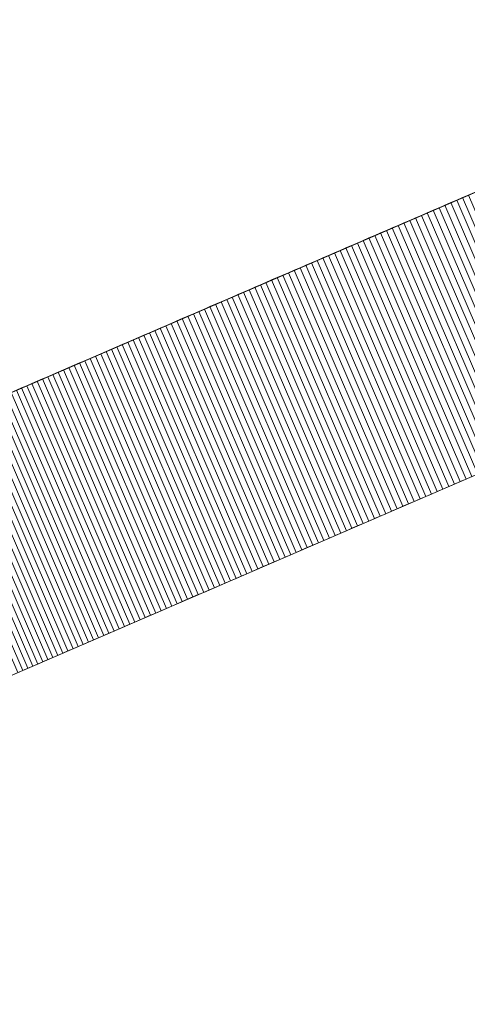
# Model space of a CAD drawing. Header units: centimetres. Extents: x -72 to 74, y -14 to 13.
# Tile 8 of 61: x -61 to -55, y -14 to 0. Entities that reach past the tile are written whole.
import ezdxf

# ---------------------------------------------------------------- set-up
doc = ezdxf.new("R2010")
doc.units = ezdxf.units.CM
doc.header["$LTSCALE"] = 2.54
doc.layers.add('Lucido design-1', color=7, linetype='Continuous')

# ---------------------------------------------------------------- blocks, each defined once
blk = doc.blocks.new('Gruppo-1')
at = {"color": 230, "linetype": 'Continuous', "lineweight": 9}
for points, invisible_edges in [([(-19.181, 12.613, 81.08), (-19.128, 12.636, -57.895), (-72.382, -10.344, -57.895), (-19.181, 12.613, 81.08)], 13), ([(-72.382, -10.344, 81.08), (-52.91, -1.941, 109.007), (-19.181, 12.613, 81.08), (-72.382, -10.344, 81.08)], 15), ([(-72.382, -10.344, -57.895), (-72.382, -10.344, 81.08), (-19.181, 12.613, 81.08), (-72.382, -10.344, -57.895)], 14), ([(-17.814, 9.445, 81.08), (-17.761, 9.468, -57.895), (-71.015, -13.511, -57.895), (-17.814, 9.445, 81.08)], 13), ([(-71.015, -13.511, 81.08), (-51.543, -5.109, 109.007), (-17.814, 9.445, 81.08), (-71.015, -13.511, 81.08)], 15), ([(-71.015, -13.511, -57.895), (-71.015, -13.511, 81.08), (-17.814, 9.445, 81.08), (-71.015, -13.511, -57.895)], 14), ([(-72.382, -10.344, 81.08), (-68.129, -8.509, 96.809), (-52.91, -1.941, 109.007), (-72.382, -10.344, 81.08)], 15), ([(-68.129, -8.509, 96.809), (-61.033, -5.447, 104.831), (-52.91, -1.941, 109.007), (-68.129, -8.509, 96.809)], 15), ([(-61.033, -5.447, 104.831), (-56.983, -3.699, 107.372), (-52.91, -1.941, 109.007), (-61.033, -5.447, 104.831)], 15), ([(-56.983, -3.699, 107.372), (-54.663, -2.698, 108.404), (-52.91, -1.941, 109.007), (-56.983, -3.699, 107.372)], 15), ([(-56.983, -3.699, 107.372), (-55.912, -3.237, 107.883), (-54.663, -2.698, 108.404), (-56.983, -3.699, 107.372)], 15), ([(-55.912, -3.237, 107.883), (-55.212, -2.935, 108.185), (-54.663, -2.698, 108.404), (-55.912, -3.237, 107.883)], 15), ([(-55.212, -2.935, 108.185), (-54.899, -2.8, 108.312), (-54.663, -2.698, 108.404), (-55.212, -2.935, 108.185)], 15), ([(-54.899, -2.8, 108.312), (-54.82, -2.766, 108.343), (-54.663, -2.698, 108.404), (-54.899, -2.8, 108.312)], 14), ([(-55.212, -2.935, 108.185), (-55.056, -2.867, 108.249), (-54.899, -2.8, 108.312), (-55.212, -2.935, 108.185)], 15), ([(-55.212, -2.935, 108.185), (-55.134, -2.901, 108.217), (-55.056, -2.867, 108.249), (-55.212, -2.935, 108.185)], 12), ([(-55.056, -2.867, 108.249), (-54.977, -2.833, 108.28), (-54.899, -2.8, 108.312), (-55.056, -2.867, 108.249)], 12), ([(-55.912, -3.237, 107.883), (-55.524, -3.069, 108.053), (-55.212, -2.935, 108.185), (-55.912, -3.237, 107.883)], 15), ([(-55.524, -3.069, 108.053), (-55.368, -3.002, 108.12), (-55.212, -2.935, 108.185), (-55.524, -3.069, 108.053)], 15), ([(-55.524, -3.069, 108.053), (-55.446, -3.036, 108.087), (-55.368, -3.002, 108.12), (-55.524, -3.069, 108.053)], 12), ([(-55.368, -3.002, 108.12), (-55.29, -2.969, 108.152), (-55.212, -2.935, 108.185), (-55.368, -3.002, 108.12)], 12), ([(-55.912, -3.237, 107.883), (-55.757, -3.17, 107.952), (-55.524, -3.069, 108.053), (-55.912, -3.237, 107.883)], 15), ([(-55.757, -3.17, 107.952), (-55.679, -3.136, 107.986), (-55.524, -3.069, 108.053), (-55.757, -3.17, 107.952)], 14), ([(-55.679, -3.136, 107.986), (-55.602, -3.103, 108.02), (-55.524, -3.069, 108.053), (-55.679, -3.136, 107.986)], 12), ([(-56.983, -3.699, 107.372), (-56.373, -3.436, 107.671), (-55.912, -3.237, 107.883), (-56.983, -3.699, 107.372)], 15), ([(-56.373, -3.436, 107.671), (-56.143, -3.336, 107.778), (-55.912, -3.237, 107.883), (-56.373, -3.436, 107.671)], 15), ([(-56.143, -3.336, 107.778), (-55.989, -3.27, 107.849), (-55.912, -3.237, 107.883), (-56.143, -3.336, 107.778)], 13), ([(-55.912, -3.237, 107.883), (-55.834, -3.203, 107.918), (-55.757, -3.17, 107.952), (-55.912, -3.237, 107.883)], 12), ([(-56.373, -3.436, 107.671), (-56.22, -3.37, 107.743), (-56.143, -3.336, 107.778), (-56.373, -3.436, 107.671)], 13), ([(-56.373, -3.436, 107.671), (-56.297, -3.403, 107.707), (-56.22, -3.37, 107.743), (-56.373, -3.436, 107.671)], 12), ([(-56.143, -3.336, 107.778), (-56.066, -3.303, 107.814), (-55.989, -3.27, 107.849), (-56.143, -3.336, 107.778)], 12), ([(-56.983, -3.699, 107.372), (-56.679, -3.568, 107.524), (-56.373, -3.436, 107.671), (-56.983, -3.699, 107.372)], 15), ([(-56.679, -3.568, 107.524), (-56.527, -3.502, 107.598), (-56.373, -3.436, 107.671), (-56.679, -3.568, 107.524)], 15), ([(-56.679, -3.568, 107.524), (-56.603, -3.535, 107.561), (-56.527, -3.502, 107.598), (-56.679, -3.568, 107.524)], 12), ([(-56.527, -3.502, 107.598), (-56.45, -3.469, 107.634), (-56.373, -3.436, 107.671), (-56.527, -3.502, 107.598)], 12), ([(-56.983, -3.699, 107.372), (-56.831, -3.634, 107.448), (-56.679, -3.568, 107.524), (-56.983, -3.699, 107.372)], 15), ([(-56.983, -3.699, 107.372), (-56.907, -3.666, 107.411), (-56.831, -3.634, 107.448), (-56.983, -3.699, 107.372)], 12), ([(-56.831, -3.634, 107.448), (-56.755, -3.601, 107.486), (-56.679, -3.568, 107.524), (-56.831, -3.634, 107.448)], 12), ([(-61.033, -5.447, 104.831), (-59.276, -4.689, 106.061), (-56.983, -3.699, 107.372), (-61.033, -5.447, 104.831)], 15), ([(-59.276, -4.689, 106.061), (-58.476, -4.343, 106.554), (-56.983, -3.699, 107.372), (-59.276, -4.689, 106.061)], 15), ([(-58.476, -4.343, 106.554), (-57.586, -3.959, 107.057), (-56.983, -3.699, 107.372), (-58.476, -4.343, 106.554)], 15), ([(-57.586, -3.959, 107.057), (-57.361, -3.862, 107.177), (-56.983, -3.699, 107.372), (-57.586, -3.959, 107.057)], 15), ([(-57.361, -3.862, 107.177), (-57.21, -3.797, 107.256), (-56.983, -3.699, 107.372), (-57.361, -3.862, 107.177)], 15), ([(-57.21, -3.797, 107.256), (-57.135, -3.764, 107.295), (-56.983, -3.699, 107.372), (-57.21, -3.797, 107.256)], 14), ([(-57.135, -3.764, 107.295), (-57.059, -3.732, 107.334), (-56.983, -3.699, 107.372), (-57.135, -3.764, 107.295)], 12), ([(-57.586, -3.959, 107.057), (-57.511, -3.927, 107.098), (-57.361, -3.862, 107.177), (-57.586, -3.959, 107.057)], 14), ([(-57.511, -3.927, 107.098), (-57.436, -3.894, 107.138), (-57.361, -3.862, 107.177), (-57.511, -3.927, 107.098)], 12), ([(-57.361, -3.862, 107.177), (-57.286, -3.83, 107.217), (-57.21, -3.797, 107.256), (-57.361, -3.862, 107.177)], 12), ([(-58.476, -4.343, 106.554), (-57.959, -4.12, 106.852), (-57.586, -3.959, 107.057), (-58.476, -4.343, 106.554)], 15), ([(-57.959, -4.12, 106.852), (-57.736, -4.024, 106.976), (-57.586, -3.959, 107.057), (-57.959, -4.12, 106.852)], 15), ([(-57.959, -4.12, 106.852), (-57.81, -4.056, 106.935), (-57.736, -4.024, 106.976), (-57.959, -4.12, 106.852)], 13), ([(-57.736, -4.024, 106.976), (-57.661, -3.991, 107.017), (-57.586, -3.959, 107.057), (-57.736, -4.024, 106.976)], 12), ([(-58.476, -4.343, 106.554), (-58.181, -4.216, 106.726), (-57.959, -4.12, 106.852), (-58.476, -4.343, 106.554)], 15), ([(-58.181, -4.216, 106.726), (-58.107, -4.184, 106.768), (-57.959, -4.12, 106.852), (-58.181, -4.216, 106.726)], 14), ([(-58.107, -4.184, 106.768), (-58.033, -4.152, 106.81), (-57.959, -4.12, 106.852), (-58.107, -4.184, 106.768)], 12), ([(-57.959, -4.12, 106.852), (-57.885, -4.088, 106.894), (-57.81, -4.056, 106.935), (-57.959, -4.12, 106.852)], 12), ([(-58.476, -4.343, 106.554), (-58.329, -4.28, 106.641), (-58.181, -4.216, 106.726), (-58.476, -4.343, 106.554)], 15), ([(-58.476, -4.343, 106.554), (-58.403, -4.312, 106.598), (-58.329, -4.28, 106.641), (-58.476, -4.343, 106.554)], 12), ([(-58.329, -4.28, 106.641), (-58.255, -4.248, 106.684), (-58.181, -4.216, 106.726), (-58.329, -4.28, 106.641)], 12), ([(-59.276, -4.689, 106.061), (-58.769, -4.47, 106.379), (-58.476, -4.343, 106.554), (-59.276, -4.689, 106.061)], 15), ([(-58.769, -4.47, 106.379), (-58.623, -4.407, 106.467), (-58.476, -4.343, 106.554), (-58.769, -4.47, 106.379)], 15), ([(-58.769, -4.47, 106.379), (-58.696, -4.438, 106.423), (-58.623, -4.407, 106.467), (-58.769, -4.47, 106.379)], 12), ([(-58.623, -4.407, 106.467), (-58.55, -4.375, 106.511), (-58.476, -4.343, 106.554), (-58.623, -4.407, 106.467)], 12), ([(-59.276, -4.689, 106.061), (-58.987, -4.564, 106.244), (-58.769, -4.47, 106.379), (-59.276, -4.689, 106.061)], 15), ([(-59.276, -4.689, 106.061), (-59.132, -4.626, 106.153), (-58.987, -4.564, 106.244), (-59.276, -4.689, 106.061)], 15), ([(-59.132, -4.626, 106.153), (-59.06, -4.595, 106.199), (-58.987, -4.564, 106.244), (-59.132, -4.626, 106.153)], 12), ([(-58.987, -4.564, 106.244), (-58.842, -4.501, 106.334), (-58.769, -4.47, 106.379), (-58.987, -4.564, 106.244)], 13), ([(-58.987, -4.564, 106.244), (-58.915, -4.532, 106.289), (-58.842, -4.501, 106.334), (-58.987, -4.564, 106.244)], 12), ([(-61.033, -5.447, 104.831), (-60.341, -5.148, 105.341), (-59.276, -4.689, 106.061), (-61.033, -5.447, 104.831)], 15), ([(-60.341, -5.148, 105.341), (-59.848, -4.935, 105.684), (-59.276, -4.689, 106.061), (-60.341, -5.148, 105.341)], 15), ([(-59.848, -4.935, 105.684), (-59.563, -4.812, 105.875), (-59.276, -4.689, 106.061), (-59.848, -4.935, 105.684)], 15), ([(-59.563, -4.812, 105.875), (-59.42, -4.751, 105.969), (-59.276, -4.689, 106.061), (-59.563, -4.812, 105.875)], 15), ([(-59.42, -4.751, 105.969), (-59.348, -4.72, 106.015), (-59.276, -4.689, 106.061), (-59.42, -4.751, 105.969)], 12), ([(-59.276, -4.689, 106.061), (-59.204, -4.657, 106.108), (-59.132, -4.626, 106.153), (-59.276, -4.689, 106.061)], 12), ([(-59.848, -4.935, 105.684), (-59.777, -4.905, 105.732), (-59.563, -4.812, 105.875), (-59.848, -4.935, 105.684)], 14), ([(-59.777, -4.905, 105.732), (-59.635, -4.843, 105.828), (-59.563, -4.812, 105.875), (-59.777, -4.905, 105.732)], 13), ([(-59.563, -4.812, 105.875), (-59.492, -4.781, 105.922), (-59.42, -4.751, 105.969), (-59.563, -4.812, 105.875)], 12), ([(-60.341, -5.148, 105.341), (-60.06, -5.027, 105.539), (-59.848, -4.935, 105.684), (-60.341, -5.148, 105.341)], 15), ([(-60.06, -5.027, 105.539), (-59.99, -4.996, 105.587), (-59.848, -4.935, 105.684), (-60.06, -5.027, 105.539)], 14), ([(-59.99, -4.996, 105.587), (-59.919, -4.966, 105.636), (-59.848, -4.935, 105.684), (-59.99, -4.996, 105.587)], 12), ([(-59.777, -4.905, 105.732), (-59.706, -4.874, 105.78), (-59.635, -4.843, 105.828), (-59.777, -4.905, 105.732)], 12), ([(-60.341, -5.148, 105.341), (-60.201, -5.088, 105.441), (-60.06, -5.027, 105.539), (-60.341, -5.148, 105.341)], 15), ([(-60.341, -5.148, 105.341), (-60.271, -5.118, 105.391), (-60.201, -5.088, 105.441), (-60.341, -5.148, 105.341)], 12), ([(-60.201, -5.088, 105.441), (-60.131, -5.057, 105.49), (-60.06, -5.027, 105.539), (-60.201, -5.088, 105.441)], 12), ([(-71.015, -13.511, 81.08), (-66.762, -11.676, 96.809), (-51.543, -5.109, 109.007), (-71.015, -13.511, 81.08)], 15), ([(-66.762, -11.676, 96.809), (-59.666, -8.614, 104.831), (-51.543, -5.109, 109.007), (-66.762, -11.676, 96.809)], 15), ([(-61.033, -5.447, 104.831), (-60.758, -5.328, 105.038), (-60.341, -5.148, 105.341), (-61.033, -5.447, 104.831)], 15), ([(-60.758, -5.328, 105.038), (-60.481, -5.208, 105.241), (-60.341, -5.148, 105.341), (-60.758, -5.328, 105.038)], 15), ([(-60.758, -5.328, 105.038), (-60.62, -5.268, 105.14), (-60.481, -5.208, 105.241), (-60.758, -5.328, 105.038)], 15), ([(-60.62, -5.268, 105.14), (-60.55, -5.238, 105.191), (-60.481, -5.208, 105.241), (-60.62, -5.268, 105.14)], 12), ([(-60.481, -5.208, 105.241), (-60.411, -5.178, 105.291), (-60.341, -5.148, 105.341), (-60.481, -5.208, 105.241)], 12), ([(-59.666, -8.614, 104.831), (-55.616, -6.867, 107.372), (-51.543, -5.109, 109.007), (-59.666, -8.614, 104.831)], 15), ([(-55.616, -6.867, 107.372), (-53.296, -5.866, 108.404), (-51.543, -5.109, 109.007), (-55.616, -6.867, 107.372)], 15), ([(-61.033, -5.447, 104.831), (-60.896, -5.387, 104.935), (-60.758, -5.328, 105.038), (-61.033, -5.447, 104.831)], 15), ([(-60.896, -5.387, 104.935), (-60.827, -5.358, 104.987), (-60.758, -5.328, 105.038), (-60.896, -5.387, 104.935)], 12), ([(-60.758, -5.328, 105.038), (-60.689, -5.298, 105.089), (-60.62, -5.268, 105.14), (-60.758, -5.328, 105.038)], 12), ([(-55.616, -6.867, 107.372), (-54.545, -6.404, 107.883), (-53.296, -5.866, 108.404), (-55.616, -6.867, 107.372)], 15), ([(-55.616, -6.867, 107.372), (-55.007, -6.604, 107.671), (-54.545, -6.404, 107.883), (-55.616, -6.867, 107.372)], 15), ([(-55.007, -6.604, 107.671), (-54.776, -6.504, 107.778), (-54.545, -6.404, 107.883), (-55.007, -6.604, 107.671)], 15), ([(-55.007, -6.604, 107.671), (-54.853, -6.537, 107.743), (-54.776, -6.504, 107.778), (-55.007, -6.604, 107.671)], 13), ([(-55.616, -6.867, 107.372), (-55.312, -6.736, 107.524), (-55.007, -6.604, 107.671), (-55.616, -6.867, 107.372)], 15), ([(-55.312, -6.736, 107.524), (-55.16, -6.67, 107.598), (-55.007, -6.604, 107.671), (-55.312, -6.736, 107.524)], 15), ([(-55.16, -6.67, 107.598), (-55.083, -6.637, 107.634), (-55.007, -6.604, 107.671), (-55.16, -6.67, 107.598)], 12), ([(-55.007, -6.604, 107.671), (-54.93, -6.57, 107.707), (-54.853, -6.537, 107.743), (-55.007, -6.604, 107.671)], 12), ([(-55.616, -6.867, 107.372), (-55.465, -6.801, 107.448), (-55.312, -6.736, 107.524), (-55.616, -6.867, 107.372)], 15), ([(-55.465, -6.801, 107.448), (-55.389, -6.768, 107.486), (-55.312, -6.736, 107.524), (-55.465, -6.801, 107.448)], 12), ([(-55.312, -6.736, 107.524), (-55.236, -6.703, 107.561), (-55.16, -6.67, 107.598), (-55.312, -6.736, 107.524)], 12), ([(-59.666, -8.614, 104.831), (-57.909, -7.856, 106.061), (-55.616, -6.867, 107.372), (-59.666, -8.614, 104.831)], 15), ([(-57.909, -7.856, 106.061), (-57.109, -7.511, 106.554), (-55.616, -6.867, 107.372), (-57.909, -7.856, 106.061)], 15), ([(-57.109, -7.511, 106.554), (-56.219, -7.127, 107.057), (-55.616, -6.867, 107.372), (-57.109, -7.511, 106.554)], 15), ([(-56.219, -7.127, 107.057), (-55.994, -7.03, 107.177), (-55.616, -6.867, 107.372), (-56.219, -7.127, 107.057)], 15), ([(-55.994, -7.03, 107.177), (-55.843, -6.965, 107.256), (-55.616, -6.867, 107.372), (-55.994, -7.03, 107.177)], 15), ([(-55.843, -6.965, 107.256), (-55.768, -6.932, 107.295), (-55.616, -6.867, 107.372), (-55.843, -6.965, 107.256)], 14), ([(-55.768, -6.932, 107.295), (-55.692, -6.899, 107.334), (-55.616, -6.867, 107.372), (-55.768, -6.932, 107.295)], 12), ([(-55.616, -6.867, 107.372), (-55.541, -6.834, 107.411), (-55.465, -6.801, 107.448), (-55.616, -6.867, 107.372)], 12), ([(-56.219, -7.127, 107.057), (-56.144, -7.095, 107.098), (-55.994, -7.03, 107.177), (-56.219, -7.127, 107.057)], 14), ([(-56.144, -7.095, 107.098), (-56.069, -7.062, 107.138), (-55.994, -7.03, 107.177), (-56.144, -7.095, 107.098)], 12), ([(-55.994, -7.03, 107.177), (-55.919, -6.997, 107.217), (-55.843, -6.965, 107.256), (-55.994, -7.03, 107.177)], 12), ([(-57.109, -7.511, 106.554), (-56.592, -7.288, 106.852), (-56.219, -7.127, 107.057), (-57.109, -7.511, 106.554)], 15), ([(-56.592, -7.288, 106.852), (-56.369, -7.191, 106.976), (-56.219, -7.127, 107.057), (-56.592, -7.288, 106.852)], 15), ([(-56.369, -7.191, 106.976), (-56.294, -7.159, 107.017), (-56.219, -7.127, 107.057), (-56.369, -7.191, 106.976)], 12), ([(-57.109, -7.511, 106.554), (-56.815, -7.384, 106.726), (-56.592, -7.288, 106.852), (-57.109, -7.511, 106.554)], 15), ([(-56.815, -7.384, 106.726), (-56.741, -7.352, 106.768), (-56.592, -7.288, 106.852), (-56.815, -7.384, 106.726)], 14), ([(-56.741, -7.352, 106.768), (-56.666, -7.32, 106.81), (-56.592, -7.288, 106.852), (-56.741, -7.352, 106.768)], 12), ([(-56.592, -7.288, 106.852), (-56.443, -7.224, 106.935), (-56.369, -7.191, 106.976), (-56.592, -7.288, 106.852)], 13), ([(-56.592, -7.288, 106.852), (-56.518, -7.256, 106.894), (-56.443, -7.224, 106.935), (-56.592, -7.288, 106.852)], 12), ([(-57.109, -7.511, 106.554), (-56.962, -7.447, 106.641), (-56.815, -7.384, 106.726), (-57.109, -7.511, 106.554)], 15), ([(-57.109, -7.511, 106.554), (-57.036, -7.479, 106.598), (-56.962, -7.447, 106.641), (-57.109, -7.511, 106.554)], 12), ([(-56.962, -7.447, 106.641), (-56.888, -7.416, 106.684), (-56.815, -7.384, 106.726), (-56.962, -7.447, 106.641)], 12), ([(-57.909, -7.856, 106.061), (-57.402, -7.637, 106.379), (-57.109, -7.511, 106.554), (-57.909, -7.856, 106.061)], 15), ([(-57.402, -7.637, 106.379), (-57.256, -7.574, 106.467), (-57.109, -7.511, 106.554), (-57.402, -7.637, 106.379)], 15), ([(-57.402, -7.637, 106.379), (-57.329, -7.606, 106.423), (-57.256, -7.574, 106.467), (-57.402, -7.637, 106.379)], 12), ([(-57.256, -7.574, 106.467), (-57.183, -7.543, 106.511), (-57.109, -7.511, 106.554), (-57.256, -7.574, 106.467)], 12), ([(-57.909, -7.856, 106.061), (-57.62, -7.731, 106.244), (-57.402, -7.637, 106.379), (-57.909, -7.856, 106.061)], 15), ([(-57.62, -7.731, 106.244), (-57.475, -7.669, 106.334), (-57.402, -7.637, 106.379), (-57.62, -7.731, 106.244)], 13), ([(-57.62, -7.731, 106.244), (-57.548, -7.7, 106.289), (-57.475, -7.669, 106.334), (-57.62, -7.731, 106.244)], 12), ([(-57.909, -7.856, 106.061), (-57.765, -7.794, 106.153), (-57.62, -7.731, 106.244), (-57.909, -7.856, 106.061)], 15), ([(-57.909, -7.856, 106.061), (-57.837, -7.825, 106.108), (-57.765, -7.794, 106.153), (-57.909, -7.856, 106.061)], 12), ([(-57.765, -7.794, 106.153), (-57.693, -7.763, 106.199), (-57.62, -7.731, 106.244), (-57.765, -7.794, 106.153)], 12), ([(-59.666, -8.614, 104.831), (-58.974, -8.316, 105.341), (-57.909, -7.856, 106.061), (-59.666, -8.614, 104.831)], 15), ([(-58.974, -8.316, 105.341), (-58.481, -8.103, 105.684), (-57.909, -7.856, 106.061), (-58.974, -8.316, 105.341)], 15), ([(-58.481, -8.103, 105.684), (-58.196, -7.98, 105.875), (-57.909, -7.856, 106.061), (-58.481, -8.103, 105.684)], 15), ([(-58.196, -7.98, 105.875), (-58.053, -7.918, 105.969), (-57.909, -7.856, 106.061), (-58.196, -7.98, 105.875)], 15), ([(-58.196, -7.98, 105.875), (-58.125, -7.949, 105.922), (-58.053, -7.918, 105.969), (-58.196, -7.98, 105.875)], 12), ([(-58.053, -7.918, 105.969), (-57.981, -7.887, 106.015), (-57.909, -7.856, 106.061), (-58.053, -7.918, 105.969)], 12), ([(-58.974, -8.316, 105.341), (-58.693, -8.194, 105.539), (-58.481, -8.103, 105.684), (-58.974, -8.316, 105.341)], 15), ([(-58.693, -8.194, 105.539), (-58.623, -8.164, 105.587), (-58.481, -8.103, 105.684), (-58.693, -8.194, 105.539)], 14), ([(-58.623, -8.164, 105.587), (-58.552, -8.134, 105.636), (-58.481, -8.103, 105.684), (-58.623, -8.164, 105.587)], 12), ([(-58.481, -8.103, 105.684), (-58.41, -8.072, 105.732), (-58.196, -7.98, 105.875), (-58.481, -8.103, 105.684)], 14), ([(-58.41, -8.072, 105.732), (-58.268, -8.011, 105.828), (-58.196, -7.98, 105.875), (-58.41, -8.072, 105.732)], 13), ([(-58.41, -8.072, 105.732), (-58.339, -8.042, 105.78), (-58.268, -8.011, 105.828), (-58.41, -8.072, 105.732)], 12), ([(-58.974, -8.316, 105.341), (-58.834, -8.255, 105.441), (-58.693, -8.194, 105.539), (-58.974, -8.316, 105.341)], 15), ([(-58.834, -8.255, 105.441), (-58.764, -8.225, 105.49), (-58.693, -8.194, 105.539), (-58.834, -8.255, 105.441)], 12), ([(-59.666, -8.614, 104.831), (-59.391, -8.496, 105.038), (-58.974, -8.316, 105.341), (-59.666, -8.614, 104.831)], 15), ([(-59.391, -8.496, 105.038), (-59.114, -8.376, 105.241), (-58.974, -8.316, 105.341), (-59.391, -8.496, 105.038)], 15), ([(-59.114, -8.376, 105.241), (-59.044, -8.346, 105.291), (-58.974, -8.316, 105.341), (-59.114, -8.376, 105.241)], 12), ([(-58.974, -8.316, 105.341), (-58.904, -8.285, 105.391), (-58.834, -8.255, 105.441), (-58.974, -8.316, 105.341)], 12), ([(-59.666, -8.614, 104.831), (-59.529, -8.555, 104.935), (-59.391, -8.496, 105.038), (-59.666, -8.614, 104.831)], 15), ([(-59.529, -8.555, 104.935), (-59.46, -8.525, 104.987), (-59.391, -8.496, 105.038), (-59.529, -8.555, 104.935)], 12), ([(-59.391, -8.496, 105.038), (-59.253, -8.436, 105.14), (-59.114, -8.376, 105.241), (-59.391, -8.496, 105.038)], 15), ([(-59.391, -8.496, 105.038), (-59.322, -8.466, 105.089), (-59.253, -8.436, 105.14), (-59.391, -8.496, 105.038)], 12), ([(-59.253, -8.436, 105.14), (-59.183, -8.406, 105.191), (-59.114, -8.376, 105.241), (-59.253, -8.436, 105.14)], 12), ([(-66.762, -11.676, 96.809), (-64.404, -10.659, 100.209), (-59.666, -8.614, 104.831), (-66.762, -11.676, 96.809)], 15), ([(-64.404, -10.659, 100.209), (-62.524, -9.847, 102.316), (-59.666, -8.614, 104.831), (-64.404, -10.659, 100.209)], 15), ([(-62.524, -9.847, 102.316), (-61.458, -9.387, 103.339), (-59.666, -8.614, 104.831), (-62.524, -9.847, 102.316)], 15), ([(-61.458, -9.387, 103.339), (-60.742, -9.079, 103.967), (-59.666, -8.614, 104.831), (-61.458, -9.387, 103.339)], 15), ([(-60.742, -9.079, 103.967), (-60.142, -8.82, 104.46), (-59.666, -8.614, 104.831), (-60.742, -9.079, 103.967)], 15), ([(-60.142, -8.82, 104.46), (-59.871, -8.703, 104.674), (-59.666, -8.614, 104.831), (-60.142, -8.82, 104.46)], 15), ([(-59.871, -8.703, 104.674), (-59.735, -8.644, 104.779), (-59.666, -8.614, 104.831), (-59.871, -8.703, 104.674)], 13), ([(-59.666, -8.614, 104.831), (-59.598, -8.585, 104.883), (-59.529, -8.555, 104.935), (-59.666, -8.614, 104.831)], 12), ([(-60.142, -8.82, 104.46), (-60.007, -8.761, 104.567), (-59.871, -8.703, 104.674), (-60.142, -8.82, 104.46)], 15), ([(-60.007, -8.761, 104.567), (-59.939, -8.732, 104.621), (-59.871, -8.703, 104.674), (-60.007, -8.761, 104.567)], 12), ([(-59.871, -8.703, 104.674), (-59.803, -8.673, 104.726), (-59.735, -8.644, 104.779), (-59.871, -8.703, 104.674)], 12), ([(-60.742, -9.079, 103.967), (-60.477, -8.964, 104.188), (-60.142, -8.82, 104.46), (-60.742, -9.079, 103.967)], 15), ([(-60.477, -8.964, 104.188), (-60.343, -8.906, 104.298), (-60.142, -8.82, 104.46), (-60.477, -8.964, 104.188)], 15), ([(-60.343, -8.906, 104.298), (-60.209, -8.849, 104.406), (-60.142, -8.82, 104.46), (-60.343, -8.906, 104.298)], 13), ([(-60.343, -8.906, 104.298), (-60.276, -8.878, 104.352), (-60.209, -8.849, 104.406), (-60.343, -8.906, 104.298)], 12), ([(-60.142, -8.82, 104.46), (-60.074, -8.79, 104.514), (-60.007, -8.761, 104.567), (-60.142, -8.82, 104.46)], 12), ([(-60.742, -9.079, 103.967), (-60.61, -9.021, 104.078), (-60.477, -8.964, 104.188), (-60.742, -9.079, 103.967)], 15), ([(-60.61, -9.021, 104.078), (-60.543, -8.993, 104.133), (-60.477, -8.964, 104.188), (-60.61, -9.021, 104.078)], 12), ([(-60.477, -8.964, 104.188), (-60.41, -8.935, 104.243), (-60.343, -8.906, 104.298), (-60.477, -8.964, 104.188)], 12), ([(-61.458, -9.387, 103.339), (-61.135, -9.248, 103.627), (-60.742, -9.079, 103.967), (-61.458, -9.387, 103.339)], 15), ([(-61.135, -9.248, 103.627), (-60.939, -9.164, 103.798), (-60.742, -9.079, 103.967), (-61.135, -9.248, 103.627)], 15), ([(-60.939, -9.164, 103.798), (-60.808, -9.107, 103.911), (-60.742, -9.079, 103.967), (-60.939, -9.164, 103.798)], 13), ([(-60.742, -9.079, 103.967), (-60.676, -9.05, 104.022), (-60.61, -9.021, 104.078), (-60.742, -9.079, 103.967)], 12)]:
    blk.add_3dface(points, dxfattribs=dict(at, invisible_edges=invisible_edges))
for points in [[(-72.382, -10.344, -57.895), (-71.015, -13.511, -57.895), (-17.761, 9.468, -57.895), (-19.128, 12.636, -57.895)], [(-55.056, -2.867, 108.249), (-53.689, -6.035, 108.249), (-53.767, -6.069, 108.217), (-55.134, -2.901, 108.217)], [(-54.977, -2.833, 108.28), (-53.61, -6.001, 108.28), (-53.689, -6.035, 108.249), (-55.056, -2.867, 108.249)], [(-54.899, -2.8, 108.312), (-53.532, -5.967, 108.312), (-53.61, -6.001, 108.28), (-54.977, -2.833, 108.28)], [(-54.82, -2.766, 108.343), (-53.453, -5.933, 108.343), (-53.532, -5.967, 108.312), (-54.899, -2.8, 108.312)], [(-55.368, -3.002, 108.12), (-54.001, -6.17, 108.12), (-54.079, -6.203, 108.087), (-55.446, -3.036, 108.087)], [(-55.29, -2.969, 108.152), (-53.923, -6.136, 108.152), (-54.001, -6.17, 108.12), (-55.368, -3.002, 108.12)], [(-55.212, -2.935, 108.185), (-53.845, -6.103, 108.185), (-53.923, -6.136, 108.152), (-55.29, -2.969, 108.152)], [(-55.134, -2.901, 108.217), (-53.767, -6.069, 108.217), (-53.845, -6.103, 108.185), (-55.212, -2.935, 108.185)], [(-55.679, -3.136, 107.986), (-54.312, -6.304, 107.986), (-54.39, -6.338, 107.952), (-55.757, -3.17, 107.952)], [(-55.602, -3.103, 108.02), (-54.235, -6.271, 108.02), (-54.312, -6.304, 107.986), (-55.679, -3.136, 107.986)], [(-55.524, -3.069, 108.053), (-54.157, -6.237, 108.053), (-54.235, -6.271, 108.02), (-55.602, -3.103, 108.02)], [(-55.446, -3.036, 108.087), (-54.079, -6.203, 108.087), (-54.157, -6.237, 108.053), (-55.524, -3.069, 108.053)], [(-55.912, -3.237, 107.883), (-54.545, -6.404, 107.883), (-54.622, -6.438, 107.849), (-55.989, -3.27, 107.849)], [(-55.834, -3.203, 107.918), (-54.467, -6.371, 107.918), (-54.545, -6.404, 107.883), (-55.912, -3.237, 107.883)], [(-55.757, -3.17, 107.952), (-54.39, -6.338, 107.952), (-54.467, -6.371, 107.918), (-55.834, -3.203, 107.918)], [(-56.22, -3.37, 107.743), (-54.853, -6.537, 107.743), (-54.93, -6.57, 107.707), (-56.297, -3.403, 107.707)], [(-56.143, -3.336, 107.778), (-54.776, -6.504, 107.778), (-54.853, -6.537, 107.743), (-56.22, -3.37, 107.743)], [(-56.066, -3.303, 107.814), (-54.699, -6.471, 107.814), (-54.776, -6.504, 107.778), (-56.143, -3.336, 107.778)], [(-55.989, -3.27, 107.849), (-54.622, -6.438, 107.849), (-54.699, -6.471, 107.814), (-56.066, -3.303, 107.814)], [(-56.527, -3.502, 107.598), (-55.16, -6.67, 107.598), (-55.236, -6.703, 107.561), (-56.603, -3.535, 107.561)], [(-56.45, -3.469, 107.634), (-55.083, -6.637, 107.634), (-55.16, -6.67, 107.598), (-56.527, -3.502, 107.598)], [(-56.373, -3.436, 107.671), (-55.007, -6.604, 107.671), (-55.083, -6.637, 107.634), (-56.45, -3.469, 107.634)], [(-56.297, -3.403, 107.707), (-54.93, -6.57, 107.707), (-55.007, -6.604, 107.671), (-56.373, -3.436, 107.671)], [(-56.831, -3.634, 107.448), (-55.465, -6.801, 107.448), (-55.541, -6.834, 107.411), (-56.907, -3.666, 107.411)], [(-56.755, -3.601, 107.486), (-55.389, -6.768, 107.486), (-55.465, -6.801, 107.448), (-56.831, -3.634, 107.448)], [(-56.679, -3.568, 107.524), (-55.312, -6.736, 107.524), (-55.389, -6.768, 107.486), (-56.755, -3.601, 107.486)], [(-56.603, -3.535, 107.561), (-55.236, -6.703, 107.561), (-55.312, -6.736, 107.524), (-56.679, -3.568, 107.524)], [(-57.135, -3.764, 107.295), (-55.768, -6.932, 107.295), (-55.843, -6.965, 107.256), (-57.21, -3.797, 107.256)], [(-57.059, -3.732, 107.334), (-55.692, -6.899, 107.334), (-55.768, -6.932, 107.295), (-57.135, -3.764, 107.295)], [(-56.983, -3.699, 107.372), (-55.616, -6.867, 107.372), (-55.692, -6.899, 107.334), (-57.059, -3.732, 107.334)], [(-56.907, -3.666, 107.411), (-55.541, -6.834, 107.411), (-55.616, -6.867, 107.372), (-56.983, -3.699, 107.372)], [(-57.436, -3.894, 107.138), (-56.069, -7.062, 107.138), (-56.144, -7.095, 107.098), (-57.511, -3.927, 107.098)], [(-57.361, -3.862, 107.177), (-55.994, -7.03, 107.177), (-56.069, -7.062, 107.138), (-57.436, -3.894, 107.138)], [(-57.286, -3.83, 107.217), (-55.919, -6.997, 107.217), (-55.994, -7.03, 107.177), (-57.361, -3.862, 107.177)], [(-57.21, -3.797, 107.256), (-55.843, -6.965, 107.256), (-55.919, -6.997, 107.217), (-57.286, -3.83, 107.217)], [(-57.736, -4.024, 106.976), (-56.369, -7.191, 106.976), (-56.443, -7.224, 106.935), (-57.81, -4.056, 106.935)], [(-57.661, -3.991, 107.017), (-56.294, -7.159, 107.017), (-56.369, -7.191, 106.976), (-57.736, -4.024, 106.976)], [(-57.586, -3.959, 107.057), (-56.219, -7.127, 107.057), (-56.294, -7.159, 107.017), (-57.661, -3.991, 107.017)], [(-57.511, -3.927, 107.098), (-56.144, -7.095, 107.098), (-56.219, -7.127, 107.057), (-57.586, -3.959, 107.057)], [(-58.033, -4.152, 106.81), (-56.666, -7.32, 106.81), (-56.741, -7.352, 106.768), (-58.107, -4.184, 106.768)], [(-57.959, -4.12, 106.852), (-56.592, -7.288, 106.852), (-56.666, -7.32, 106.81), (-58.033, -4.152, 106.81)], [(-57.885, -4.088, 106.894), (-56.518, -7.256, 106.894), (-56.592, -7.288, 106.852), (-57.959, -4.12, 106.852)], [(-57.81, -4.056, 106.935), (-56.443, -7.224, 106.935), (-56.518, -7.256, 106.894), (-57.885, -4.088, 106.894)], [(-58.403, -4.312, 106.598), (-57.036, -7.479, 106.598), (-57.109, -7.511, 106.554), (-58.476, -4.343, 106.554)], [(-58.329, -4.28, 106.641), (-56.962, -7.447, 106.641), (-57.036, -7.479, 106.598), (-58.403, -4.312, 106.598)], [(-58.255, -4.248, 106.684), (-56.888, -7.416, 106.684), (-56.962, -7.447, 106.641), (-58.329, -4.28, 106.641)], [(-58.181, -4.216, 106.726), (-56.815, -7.384, 106.726), (-56.888, -7.416, 106.684), (-58.255, -4.248, 106.684)], [(-58.107, -4.184, 106.768), (-56.741, -7.352, 106.768), (-56.815, -7.384, 106.726), (-58.181, -4.216, 106.726)], [(-58.696, -4.438, 106.423), (-57.329, -7.606, 106.423), (-57.402, -7.637, 106.379), (-58.769, -4.47, 106.379)], [(-58.623, -4.407, 106.467), (-57.256, -7.574, 106.467), (-57.329, -7.606, 106.423), (-58.696, -4.438, 106.423)], [(-58.55, -4.375, 106.511), (-57.183, -7.543, 106.511), (-57.256, -7.574, 106.467), (-58.623, -4.407, 106.467)], [(-58.476, -4.343, 106.554), (-57.109, -7.511, 106.554), (-57.183, -7.543, 106.511), (-58.55, -4.375, 106.511)], [(-58.987, -4.564, 106.244), (-57.62, -7.731, 106.244), (-57.693, -7.763, 106.199), (-59.06, -4.595, 106.199)], [(-58.915, -4.532, 106.289), (-57.548, -7.7, 106.289), (-57.62, -7.731, 106.244), (-58.987, -4.564, 106.244)], [(-58.842, -4.501, 106.334), (-57.475, -7.669, 106.334), (-57.548, -7.7, 106.289), (-58.915, -4.532, 106.289)], [(-58.769, -4.47, 106.379), (-57.402, -7.637, 106.379), (-57.475, -7.669, 106.334), (-58.842, -4.501, 106.334)], [(-59.276, -4.689, 106.061), (-57.909, -7.856, 106.061), (-57.981, -7.887, 106.015), (-59.348, -4.72, 106.015)], [(-59.204, -4.657, 106.108), (-57.837, -7.825, 106.108), (-57.909, -7.856, 106.061), (-59.276, -4.689, 106.061)], [(-59.132, -4.626, 106.153), (-57.765, -7.794, 106.153), (-57.837, -7.825, 106.108), (-59.204, -4.657, 106.108)], [(-59.06, -4.595, 106.199), (-57.693, -7.763, 106.199), (-57.765, -7.794, 106.153), (-59.132, -4.626, 106.153)], [(-59.563, -4.812, 105.875), (-58.196, -7.98, 105.875), (-58.268, -8.011, 105.828), (-59.635, -4.843, 105.828)], [(-59.492, -4.781, 105.922), (-58.125, -7.949, 105.922), (-58.196, -7.98, 105.875), (-59.563, -4.812, 105.875)], [(-59.42, -4.751, 105.969), (-58.053, -7.918, 105.969), (-58.125, -7.949, 105.922), (-59.492, -4.781, 105.922)], [(-59.348, -4.72, 106.015), (-57.981, -7.887, 106.015), (-58.053, -7.918, 105.969), (-59.42, -4.751, 105.969)], [(-59.919, -4.966, 105.636), (-58.552, -8.134, 105.636), (-58.623, -8.164, 105.587), (-59.99, -4.996, 105.587)], [(-59.848, -4.935, 105.684), (-58.481, -8.103, 105.684), (-58.552, -8.134, 105.636), (-59.919, -4.966, 105.636)], [(-59.777, -4.905, 105.732), (-58.41, -8.072, 105.732), (-58.481, -8.103, 105.684), (-59.848, -4.935, 105.684)], [(-59.706, -4.874, 105.78), (-58.339, -8.042, 105.78), (-58.41, -8.072, 105.732), (-59.777, -4.905, 105.732)], [(-59.635, -4.843, 105.828), (-58.268, -8.011, 105.828), (-58.339, -8.042, 105.78), (-59.706, -4.874, 105.78)], [(-60.201, -5.088, 105.441), (-58.834, -8.255, 105.441), (-58.904, -8.285, 105.391), (-60.271, -5.118, 105.391)], [(-60.131, -5.057, 105.49), (-58.764, -8.225, 105.49), (-58.834, -8.255, 105.441), (-60.201, -5.088, 105.441)], [(-60.06, -5.027, 105.539), (-58.693, -8.194, 105.539), (-58.764, -8.225, 105.49), (-60.131, -5.057, 105.49)], [(-59.99, -4.996, 105.587), (-58.623, -8.164, 105.587), (-58.693, -8.194, 105.539), (-60.06, -5.027, 105.539)], [(-60.481, -5.208, 105.241), (-59.114, -8.376, 105.241), (-59.183, -8.406, 105.191), (-60.55, -5.238, 105.191)], [(-60.411, -5.178, 105.291), (-59.044, -8.346, 105.291), (-59.114, -8.376, 105.241), (-60.481, -5.208, 105.241)], [(-60.341, -5.148, 105.341), (-58.974, -8.316, 105.341), (-59.044, -8.346, 105.291), (-60.411, -5.178, 105.291)], [(-60.271, -5.118, 105.391), (-58.904, -8.285, 105.391), (-58.974, -8.316, 105.341), (-60.341, -5.148, 105.341)], [(-60.827, -5.358, 104.987), (-59.46, -8.525, 104.987), (-59.529, -8.555, 104.935), (-60.896, -5.387, 104.935)], [(-60.758, -5.328, 105.038), (-59.391, -8.496, 105.038), (-59.46, -8.525, 104.987), (-60.827, -5.358, 104.987)], [(-60.689, -5.298, 105.089), (-59.322, -8.466, 105.089), (-59.391, -8.496, 105.038), (-60.758, -5.328, 105.038)], [(-60.62, -5.268, 105.14), (-59.253, -8.436, 105.14), (-59.322, -8.466, 105.089), (-60.689, -5.298, 105.089)], [(-60.55, -5.238, 105.191), (-59.183, -8.406, 105.191), (-59.253, -8.436, 105.14), (-60.62, -5.268, 105.14)], [(-61.102, -5.476, 104.779), (-59.735, -8.644, 104.779), (-59.803, -8.673, 104.726), (-61.17, -5.506, 104.726)], [(-61.033, -5.447, 104.831), (-59.666, -8.614, 104.831), (-59.735, -8.644, 104.779), (-61.102, -5.476, 104.779)], [(-60.965, -5.417, 104.883), (-59.598, -8.585, 104.883), (-59.666, -8.614, 104.831), (-61.033, -5.447, 104.831)], [(-60.896, -5.387, 104.935), (-59.529, -8.555, 104.935), (-59.598, -8.585, 104.883), (-60.965, -5.417, 104.883)], [(-61.374, -5.594, 104.567), (-60.007, -8.761, 104.567), (-60.074, -8.79, 104.514), (-61.441, -5.623, 104.514)], [(-61.306, -5.564, 104.621), (-59.939, -8.732, 104.621), (-60.007, -8.761, 104.567), (-61.374, -5.594, 104.567)], [(-61.238, -5.535, 104.674), (-59.871, -8.703, 104.674), (-59.939, -8.732, 104.621), (-61.306, -5.564, 104.621)], [(-61.17, -5.506, 104.726), (-59.803, -8.673, 104.726), (-59.871, -8.703, 104.674), (-61.238, -5.535, 104.674)], [(-61.71, -5.739, 104.298), (-60.343, -8.906, 104.298), (-60.41, -8.935, 104.243), (-61.777, -5.768, 104.243)], [(-61.643, -5.71, 104.352), (-60.276, -8.878, 104.352), (-60.343, -8.906, 104.298), (-61.71, -5.739, 104.298)], [(-61.576, -5.681, 104.406), (-60.209, -8.849, 104.406), (-60.276, -8.878, 104.352), (-61.643, -5.71, 104.352)], [(-61.509, -5.652, 104.46), (-60.142, -8.82, 104.46), (-60.209, -8.849, 104.406), (-61.576, -5.681, 104.406)], [(-61.441, -5.623, 104.514), (-60.074, -8.79, 104.514), (-60.142, -8.82, 104.46), (-61.509, -5.652, 104.46)], [(-62.043, -5.882, 104.022), (-60.676, -9.05, 104.022), (-60.742, -9.079, 103.967), (-62.109, -5.911, 103.967)], [(-61.977, -5.854, 104.078), (-60.61, -9.021, 104.078), (-60.676, -9.05, 104.022), (-62.043, -5.882, 104.022)], [(-61.91, -5.825, 104.133), (-60.543, -8.993, 104.133), (-60.61, -9.021, 104.078), (-61.977, -5.854, 104.078)], [(-61.844, -5.796, 104.188), (-60.477, -8.964, 104.188), (-60.543, -8.993, 104.133), (-61.91, -5.825, 104.133)], [(-61.777, -5.768, 104.243), (-60.41, -8.935, 104.243), (-60.477, -8.964, 104.188), (-61.844, -5.796, 104.188)], [(-62.109, -5.911, 103.967), (-60.742, -9.079, 103.967), (-60.808, -9.107, 103.911), (-62.175, -5.939, 103.911)]]:
    blk.add_3dface(points, dxfattribs=at)
blk = doc.blocks.new('Gruppo-3-1')
at = {"color": 230}
blk.add_blockref('Gruppo-1', (0, 0), dxfattribs=at)

msp = doc.modelspace()

# ---------------------------------------------------------------- block references
at = {"layer": 'Lucido design-1', "color": 230, "true_color": 0xff0066}
msp.add_blockref('Gruppo-3-1', (0, 0), dxfattribs=at)

doc.saveas('drawing.dxf')
